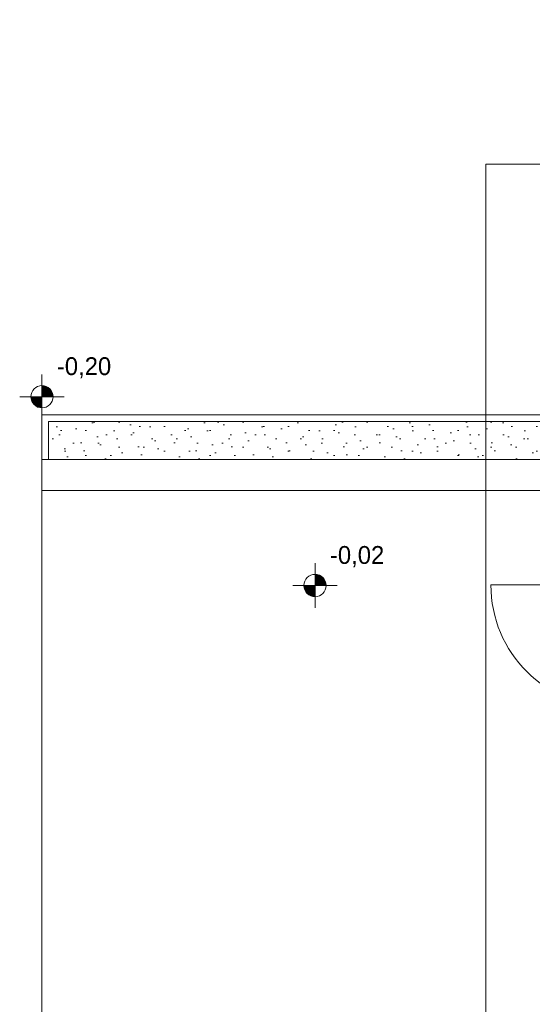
# Model space of a CAD drawing. Extents: x -547885 to -186295, y -25370 to 156194.
# Tile 81 of 256: x -515158 to -510556, y 40161 to 48991. Entities that reach past the tile are written whole.
import ezdxf

# ---------------------------------------------------------------- set-up
doc = ezdxf.new("R2010")
doc.units = 0
doc.header["$MEASUREMENT"] = 0
for name, color, linetype, lineweight in [('Arch drzwi_Nr_Pióra__10', 134, 'Continuous', 18), ('ARCH TABELA_Nr_Pióra__21', 7, 'Continuous', 9), ('Arch teren_Nr_Pióra__5', 7, 'Continuous', 13), ('INWENT RZĘDNE_Nr_Pióra__21', 7, 'Continuous', 9), ('INWENT TEREN_Nr_Pióra__21', 7, 'Continuous', 9), ('INWENT WYMIARY_Nr_Pióra__21', 7, 'Continuous', 9), ('INWENT.ŚCIANY_Nr_Pióra__21', 7, 'Continuous', 9)]:
    doc.layers.add(name, color=color, linetype=linetype, lineweight=lineweight)
doc.layers.add('Arch okna_Nr_Pióra__82', color=7, linetype='Continuous', lineweight=20, true_color=0xaaaaaa)
doc.layers.add('INWENT RZĘDNE', color=7, linetype='Continuous')
doc.layers.add('INWENT WYMIARY', color=7, linetype='Continuous')
doc.styles.add('GENERATED_STYLE_3', font='arial.ttf')
doc.styles.add('GENERATED_STYLE_4', font='txt')
doc.dimstyles.new('GENERATED_STYLE__1', dxfattribs={"dimtxt": 100, "dimasz": 114, "dimexe": 0.18, "dimexo": 0, "dimgap": 0.09, "dimtad": 1, "dimdec": 0, "dimlfac": 0.1, "dimzin": 0, "dimdsep": 46, "dimtxsty": 'GENERATED_STYLE_3', "dimblk": 'ARROWHEAD_5', "dimblk1": 'ARROWHEAD_5', "dimblk2": 'ARROWHEAD_5', "dimcen": 0.09, "dimclrd": 7, "dimclre": 7, "dimclrt": 7, "dimazin": 0, "dimtfac": 1, "dimtdec": 4, "dimtmove": 2, "dimatfit": 3, "dimfxl": 0, "dimtolj": 1, "dimtzin": 0, "dimarcsym": 0})

# ---------------------------------------------------------------- blocks, each defined once
blk = doc.blocks.new('*D393')
at = {"layer": 'INWENT WYMIARY_Nr_Pióra__21', "linetype": 'Continuous'}
for points in [[(-509898.3, 48991.1), (-509867.3, 48875.2), (-509929.4, 48875.2)], [(-509898.3, 45147.6), (-509929.4, 45263.5), (-509867.3, 45263.5)]]:
    blk.add_hatch(color=256, dxfattribs=at).paths.add_polyline_path(points, flags=0)
for p, q in [((-509785.8, 48991.1), (-510010.8, 48991.1)), ((-509898.3, 48991.1), (-509929.4, 48875.2)), ((-509898.3, 48991.1), (-509867.3, 48875.2)), ((-509867.3, 48875.2), (-509929.4, 48875.2)), ((-509898.3, 45263.5), (-509898.3, 48875.2)), ((-509898.3, 45147.6), (-509929.4, 45263.5)), ((-509929.4, 45263.5), (-509867.3, 45263.5)), ((-509898.3, 45147.6), (-509867.3, 45263.5)), ((-509785.8, 45147.6), (-510010.8, 45147.6))]:
    blk.add_line(p, q, dxfattribs=at)
at = {"layer": 'INWENT WYMIARY_Nr_Pióra__21', "insert": (-509918.3, 45348.3), "char_height": 100, "attachment_point": 7, "rotation": 90, "style": 'GENERATED_STYLE_3'}
blk.add_mtext('{odległość do granicy działki 3,84 m}', dxfattribs=at)
blk = doc.blocks.new('ARROWHEAD_5')
at = {"color": 0, "linetype": 'Continuous', "lineweight": 0}
blk.add_line((0, 0), (-1, 0), dxfattribs=at)
blk.add_solid([(-1, 0.2679), (0, 0), (-1, -0.2679), (-1, 0.2679)], dxfattribs=at)
blk = doc.blocks.new('Koty wysokościowe_15', base_point=(-512507.1, 43916.8))
at = {"layer": 'INWENT RZĘDNE_Nr_Pióra__21', "linetype": 'Continuous'}
for points in [[(-512507.1, 43916.8), (-512407.1, 43916.8), (-512414.8, 43955.1), (-512436.4, 43987.5), (-512468.9, 44009.2), (-512507.1, 44016.8)], [(-512507.1, 43916.8), (-512607.1, 43916.8), (-512599.5, 43878.5), (-512577.9, 43846.1), (-512545.4, 43824.4), (-512507.1, 43816.8)]]:
    blk.add_hatch(color=256, dxfattribs=at).paths.add_polyline_path(points, flags=0)
for p, q in [((-512507.1, 43716.8), (-512507.1, 44116.8)), ((-512707.1, 43916.8), (-512307.1, 43916.8))]:
    blk.add_line(p, q, dxfattribs=at)
blk.add_circle((-512507.1, 43916.8), 100, dxfattribs=at)
at = {"layer": 'INWENT RZĘDNE_Nr_Pióra__21', "insert": (-512373.1, 44081.1), "char_height": 160, "attachment_point": 7, "style": 'GENERATED_STYLE_4'}
blk.add_mtext('{-0,02}', dxfattribs=at)
blk = doc.blocks.new('Koty wysokościowe_20', base_point=(-514958.3, 45609.8))
at = {"layer": 'INWENT RZĘDNE_Nr_Pióra__21', "linetype": 'Continuous'}
for points in [[(-514958.3, 45609.8), (-514858.3, 45609.8), (-514865.9, 45648.1), (-514887.6, 45680.6), (-514920.1, 45702.2), (-514958.3, 45709.8)], [(-514958.3, 45609.8), (-515058.3, 45609.8), (-515050.7, 45571.6), (-515029, 45539.1), (-514996.6, 45517.5), (-514958.3, 45509.8)]]:
    blk.add_hatch(color=256, dxfattribs=at).paths.add_polyline_path(points, flags=0)
for p, q in [((-514958.3, 45409.8), (-514958.3, 45809.8)), ((-515158.3, 45609.8), (-514758.3, 45609.8))]:
    blk.add_line(p, q, dxfattribs=at)
blk.add_circle((-514958.3, 45609.8), 100, dxfattribs=at)
at = {"layer": 'INWENT RZĘDNE_Nr_Pióra__21', "insert": (-514824.3, 45774.2), "char_height": 160, "attachment_point": 7, "style": 'GENERATED_STYLE_4'}
blk.add_mtext('{-0,20}', dxfattribs=at)

msp = doc.modelspace()

# ---------------------------------------------------------------- hatches: boundary and pattern name
at = {"layer": 'Arch okna_Nr_Pióra__82', "linetype": 'Continuous'}
h = msp.add_hatch(dxfattribs=at)
h.set_pattern_fill('Render', color=256, style=0, pattern_type=2)
h.set_pattern_definition([(45, (0, 350), (-111.36932, 111.36932), [0, -105, 0, -157.5]), (110, (350, 350), (148.00159, 53.868173), [0, -77, 0, -133])])
h.paths.add_polyline_path([(-509853.3, 45387.6), (-514898.3, 45387.6), (-514898.3, 45047.6), (-509853.3, 45047.6)], flags=0)

# ---------------------------------------------------------------- linework, layer by layer
at = {"layer": 'Arch drzwi_Nr_Pióra__10', "linetype": 'Continuous'}
msp.add_line((-509828.3, 43922.6), (-510928.3, 43922.6), dxfattribs=at)
msp.add_arc((-509828.3, 43922.6), 1100, 180, 270, dxfattribs=at)
at = {"layer": 'ARCH TABELA_Nr_Pióra__21', "linetype": 'Continuous'}
for q in [(-470223.3, 47694.2), (-510973.3, 19244.2)]:
    msp.add_line((-510973.3, 47694.2), q, dxfattribs=at)
at = {"layer": 'Arch teren_Nr_Pióra__5', "linetype": 'Continuous'}
for p, q in [((-514958.3, 45447.6), (-509853.3, 45447.6)), ((-514958.3, 45047.6), (-514958.3, 45447.6)), ((-514898.3, 45387.6), (-509853.3, 45387.6)), ((-514898.3, 45047.6), (-514898.3, 45387.6))]:
    msp.add_line(p, q, dxfattribs=at)
at = {"layer": 'INWENT TEREN_Nr_Pióra__21', "linetype": 'Continuous'}
msp.add_line((-514958.3, 36997.6), (-514958.3, 44767.6), dxfattribs=at)
at = {"layer": 'INWENT.ŚCIANY_Nr_Pióra__21', "linetype": 'Continuous'}
for p, q in [((-509798.3, 45047.6), (-514958.3, 45047.6)), ((-514958.3, 45047.6), (-514958.3, 44767.6)), ((-514958.3, 44767.6), (-509798.3, 44767.6))]:
    msp.add_line(p, q, dxfattribs=at)

# ---------------------------------------------------------------- block references
at = {"layer": 'INWENT RZĘDNE'}
for name, p in [('Koty wysokościowe_20', (-514958.3, 45609.8)), ('Koty wysokościowe_15', (-512507.1, 43916.8))]:
    msp.add_blockref(name, p, dxfattribs=at)

# ---------------------------------------------------------------- dimensions: what is measured, and where the dimension line sits
at = {"layer": 'INWENT WYMIARY', "linetype": 'Continuous'}
dim = msp.add_linear_dim(base=(-509898.3, 45147.6), p1=(-509898.3, 45147.6), p2=(-509898.3, 48991.1), angle=90, text='odległość do granicy działki 3,84 m', dimstyle='GENERATED_STYLE__1', dxfattribs=at)
dim.commit()
dim.dimension.update_dxf_attribs({"geometry": '*D393', "text_midpoint": (-509968.3, 46407.9)})

doc.saveas('drawing.dxf')
